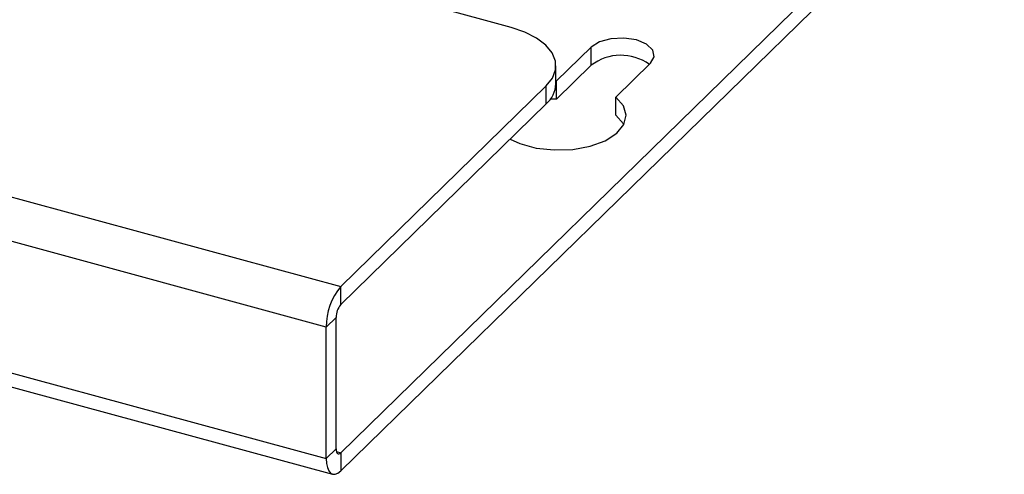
# Model space of a CAD drawing. Header units: millimetres. Extents: x 15 to 398, y 23 to 267.
# Tile 18 of 31: x 326 to 363, y 130 to 147. Entities that reach past the tile are written whole.
import ezdxf

# ---------------------------------------------------------------- set-up
doc = ezdxf.new("R2010")
doc.units = ezdxf.units.MM

msp = doc.modelspace()

# ---------------------------------------------------------------- linework, layer by layer
at = {"color": 7, "linetype": 'Continuous', "lineweight": 25}
for p, q in [((397.7271, 189.129), (338.1853, 131.0144)), ((397.7271, 188.4432), (338.1853, 130.3286)), ((230.935, 159.7981), (337.64, 130.7979)), ((231.1738, 159.2028), (337.8789, 130.2026)), ((344.6326, 147.0984), (341.8077, 147.8661)), ((303.693, 146.676), (338.1853, 137.3018)), ((347.6573, 146.3512), (346.3504, 145.0756)), ((347.6573, 145.6654), (347.6573, 146.3512)), ((346.3258, 144.9663), (346.3258, 145.6521)), ((347.6573, 145.6654), (346.3504, 144.3898)), ((348.5969, 144.4651), (349.9037, 145.7407)), ((337.64, 135.768), (303.1477, 145.1423)), ((338.1853, 137.3018), (345.9589, 144.889)), ((345.9589, 144.2032), (345.9589, 144.889)), ((346.3504, 144.3898), (346.3504, 145.0756)), ((338.1853, 136.6159), (345.9589, 144.2032)), ((346.3504, 144.3898), (346.1143, 144.3795)), ((348.5969, 143.7793), (348.5969, 144.4651)), ((338.1853, 136.6159), (338.1853, 137.3018)), ((338.0134, 136.1325), (337.64, 135.768)), ((338.0134, 131.1624), (338.0134, 136.1325)), ((337.64, 130.7979), (337.64, 135.768)), ((337.64, 130.7979), (338.0134, 131.1624)), ((338.1853, 131.0144), (338.1853, 130.3286))]:
    msp.add_line(p, q, dxfattribs=at)
at = {"color": 8, "linetype": 'Continuous', "lineweight": 25}
msp.add_line((338.0255, 131.0579), (338.1853, 131.0144), dxfattribs=at)
at = {"color": 7, "linetype": 'Continuous', "lineweight": 25, "flags": 128}
for points in [[(345.9589, 144.889), (346.194, 145.1858), (346.3122, 145.5005), (346.3088, 145.8211), (346.1842, 146.1352), (345.9429, 146.4307), (345.5944, 146.6963), (345.1519, 146.9217), (344.6326, 147.0984)], [(349.9037, 145.7407), (350.0451, 145.9853), (349.9939, 146.2391), (349.758, 146.4636), (349.3732, 146.6244), (348.8983, 146.6972), (348.4054, 146.6709), (347.9696, 146.5494), (347.6573, 146.3512)], [(344.5957, 142.8727), (344.9643, 142.7062), (345.5814, 142.5385), (346.2639, 142.4636), (346.9601, 142.4872), (347.6177, 142.6074), (348.1869, 142.8153), (348.6248, 143.0951), (348.8983, 143.4257), (348.9869, 143.7821), (348.8838, 144.1375), (348.5969, 144.4651)], [(348.8982, 143.4255), (348.8838, 143.4517), (348.5969, 143.7793)], [(338.0134, 131.1624), (338.0167, 131.104), (338.0265, 131.0543), (338.0424, 131.0152), (338.0638, 130.9883), (338.0898, 130.9744), (338.1195, 130.9743), (338.1518, 130.9878), (338.1853, 131.0144)], [(337.64, 130.7979), (337.6505, 130.6128), (337.6815, 130.4552), (337.7319, 130.3312), (337.7997, 130.2456), (337.8823, 130.2017), (337.9766, 130.2012), (338.0789, 130.244), (338.1853, 130.3286)]]:
    msp.add_lwpolyline(points, dxfattribs=at)
at = {"color": 7, "linetype": 'Continuous', "lineweight": 25}
for centre, radius, start, end in [((348.7851, 144.185), 1.861, 54.57988, 127.30126), ((345.2722, 145.0032), 1.0543, 310.64054, 357.99787), ((340.0294, 135.7823), 2.3894, 140.51317, 180.34321), ((338.7666, 136.137), 0.7532, 140.51306, 180.3435)]:
    msp.add_arc(centre, radius, start, end, dxfattribs=at)

doc.saveas('drawing.dxf')
